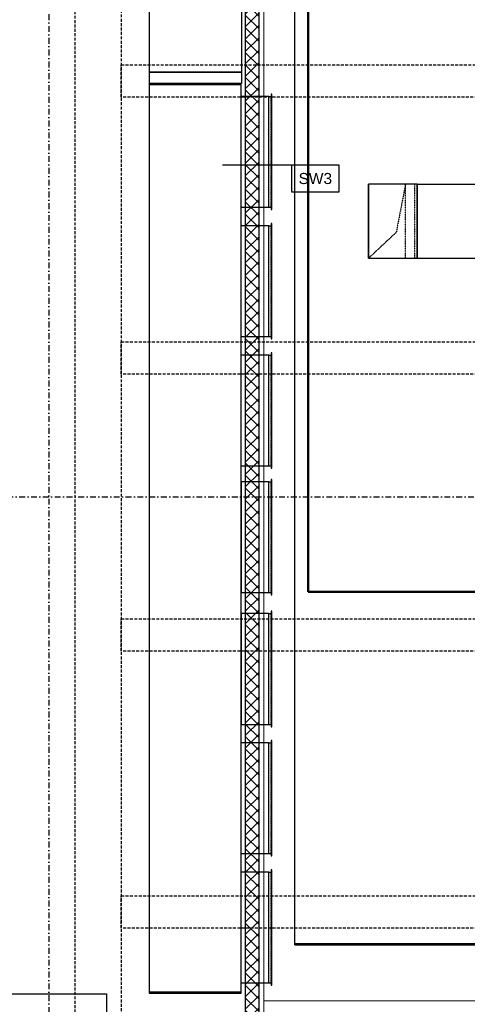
# Model space of a CAD drawing. Header units: centimetres. Extents: x -10729 to 144862, y -4437 to 43656.
# Tile 19 of 148: x 6229 to 6714, y 5051 to 6117. Entities that reach past the tile are written whole.
import ezdxf

# ---------------------------------------------------------------- set-up
doc = ezdxf.new("R2010")
doc.units = ezdxf.units.CM
doc.header["$LTSCALE"] = 0.1
for name, pattern in [('CADVENT_HIDDEN', [0.8, 0.25, -0.55]), ('Kondygnacja  -0_5$0$HIDDEN', [9.525, 6.35, -3.175]), ('Kondygnacja  -0_5$0$HIDDEN2', [4.7625, 3.175, -1.5875]), ('Osie rzutów$0$DASHDOT2', [12.7, 6.35, -3.175, 0, -3.175])]:
    doc.linetypes.add(name, pattern=pattern)
doc.layers.add('AU Sieć LON', color=1, linetype='Continuous', lineweight=50)
doc.layers.add('Kondygnacja  -0_5$0$ARCH_WIDOK', color=8, linetype='Continuous', lineweight=13)
for name, color, linetype in [('bgde-nawiewDETAILS', 1, 'Continuous'), ('bgde-nawiewEXP', 1, 'Continuous'), ('bgde-nawiewHIDDEN', 1, 'Continuous'), ('bgde-wywiewEXP', 5, 'Continuous'), ('bgde-wywiewHIDDEN', 5, 'Continuous'), ('Kondygnacja  -0_5$0$ARCH_GK', 8, 'Continuous'), ('Kondygnacja  -0_5$0$ARCH_INFO_OPISY_PRZEGRODY', 8, 'Continuous'), ('Kondygnacja  -0_5$0$ARCH_KONSTR_POWYŻEJ RZUTU', 8, 'Kondygnacja  -0_5$0$HIDDEN'), ('Kondygnacja  -0_5$0$ARCH_KONSTR_POWYŻEJ RZUTU_IST', 8, 'Kondygnacja  -0_5$0$HIDDEN2'), ('Kondygnacja  -0_5$0$ARCH_OKŁADZINA', 8, 'Continuous'), ('Osie rzutów$0$ARCH_INFO_OSIE_IST', 8, 'Osie rzutów$0$DASHDOT2'), ('Osie rzutów$0$ARCH_INFO_OSIE_OPISY_IST', 8, 'Continuous')]:
    doc.layers.add(name, color=color, linetype=linetype)
doc.styles.add('Kondygnacja  -0_5$0$Arial', font='ARIAL.TTF')

# ---------------------------------------------------------------- blocks, each defined once
blk = doc.blocks.new('Osie rzutów')
at = {"layer": 'Osie rzutów$0$ARCH_INFO_OSIE_IST', "ltscale": 10}
for p, q in [((6260, 12510), (6260, 4623.26)), ((4436.04, 5600), (15156.54, 5600))]:
    blk.add_line(p, q, dxfattribs=at)
blk = doc.blocks.new('Kondygnacja  -0_5$0$konstrukcja istniejąca -0.5')
at = {"layer": 'Kondygnacja  -0_5$0$ARCH_KONSTR_POWYŻEJ RZUTU_IST', "ltscale": 10}
blk.add_line((6288.5, 4975), (6288.5, 12225), dxfattribs=at)
for points in [[(6338.5, 6175), (6338.5, 5025)], [(7382, 6032.9), (6338.5, 6032.9), (6338.5, 6067.9), (7382, 6067.9)], [(7382, 5732.9), (6338.5, 5732.9), (6338.5, 5767.9), (7382, 5767.9)], [(7382, 5432.9), (6338.5, 5432.9), (6338.5, 5467.9), (7382, 5467.9)], [(7382, 5132.9), (6338.5, 5132.9), (6338.5, 5167.9), (7382, 5167.9)]]:
    blk.add_lwpolyline(points, dxfattribs=at)

msp = doc.modelspace()

# ---------------------------------------------------------------- hatches: boundary and pattern name
at = {"layer": 'Kondygnacja  -0_5$0$ARCH_GK', "linetype": 'Continuous', "lineweight": -3}
h = msp.add_hatch(dxfattribs=at)
h.set_pattern_fill('ANSI37', color=256, scale=3, style=0)
h.paths.add_polyline_path([(6473, 4985), (6488, 4985), (6488, 9864), (6476.333, 9864), (6473, 9854)], flags=0)
h.paths.add_polyline_path([(6473, 9874), (6476.333, 9864), (6488, 9864), (6488, 10101), (6473, 10116)], flags=0)

# ---------------------------------------------------------------- linework, layer by layer
at = {"layer": 'AU Sieć LON', "color": 1}
for p, q in [((6541.291, 6187.173), (6541.291, 5497.135)), ((6541.291, 5497.135), (7114.724, 5497.135))]:
    msp.add_line(p, q, dxfattribs=at)
at = {"layer": 'bgde-nawiewDETAILS', "linetype": 'CADVENT_HIDDEN', "extrusion": (1, -6.12323e-17, -1.7821e-30)}
for p in [(6646.598, 5938.602), (6606.598, 5858.602)]:
    msp.add_line(p, (6636.598, 5886.602), dxfattribs=at)
at = {"layer": 'bgde-nawiewEXP', "linetype": 'Continuous'}
for points in [[(6526.598, 5115.106), (6726.598, 5115.106), (6726.598, 5116.106), (6526.598, 5116.106), (6526.598, 6680.763)], [(6606.598, 5858.602), (6606.598, 5938.602)], [(6659.098, 5858.602), (6659.098, 5858.602), (6659.098, 5858.602), (6659.098, 5938.602), (6659.098, 5938.602)], [(6659.098, 5938.602), (6659.098, 5858.602)], [(6659.098, 5938.602), (10901.823, 5938.602), (10901.823, 5858.602), (10902.823, 5858.602), (10902.823, 5938.602), (10901.823, 5938.602), (10901.823, 5858.602)], [(6526.598, 5115.106), (6526.598, 5116.106), (6726.598, 5116.106), (6726.598, 5858.602)], [(6659.098, 5858.602), (10901.823, 5858.602)]]:
    msp.add_lwpolyline(points, dxfattribs=at)
msp.add_lwpolyline([(6606.598, 5858.602), (6659.098, 5858.602), (6659.098, 5938.602), (6606.598, 5938.602)], close=True, dxfattribs=at)
at = {"layer": 'bgde-nawiewHIDDEN', "linetype": 'CADVENT_HIDDEN'}
for points in [[(6606.598, 5858.602), (6646.598, 5858.602), (6646.598, 5938.602), (6606.598, 5938.602)], [(6659.098, 5938.602), (6659.098, 5938.602)], [(6659.098, 5858.602), (6659.098, 5858.602)]]:
    msp.add_lwpolyline(points, close=True, dxfattribs=at)
for points in [[(6606.598, 5858.602), (6656.598, 5858.602), (6656.598, 5938.602), (6606.598, 5938.602)], [(6646.598, 5858.602), (6646.598, 5938.602)], [(6659.098, 5858.602), (6659.098, 5858.602), (6659.098, 5938.602), (6659.098, 5938.602)]]:
    msp.add_lwpolyline(points, dxfattribs=at)
at = {"layer": 'bgde-wywiewEXP', "linetype": 'Continuous'}
for points in [[(6348.715, 6512.759), (6368.715, 6412.759), (6368.715, 6047.676)], [(6348.715, 6512.759), (6468.715, 6512.759), (6468.715, 6412.759), (6368.715, 6412.759), (6468.715, 6412.759), (6468.715, 6060.176), (6368.715, 6060.176), (6468.715, 6060.176), (6468.715, 6047.676), (6468.695, 6047.676)], [(6468.695, 5913.676), (6498.593, 5913.676), (6498.593, 6033.676), (6468.695, 6033.676)], [(6498.593, 5913.676), (6498.593, 6033.676), (6500.993, 6033.676)], [(6498.593, 5913.676), (6500.993, 5913.676)], [(6468.695, 5773.676), (6498.593, 5773.676), (6498.593, 5893.676), (6468.695, 5893.676)], [(6498.593, 5773.676), (6498.593, 5893.676), (6500.993, 5893.676)], [(6498.593, 5773.676), (6500.993, 5773.676)], [(6468.695, 5633.676), (6498.593, 5633.676), (6498.593, 5753.676), (6468.695, 5753.676)], [(6498.593, 5633.676), (6498.593, 5753.676), (6500.993, 5753.676)], [(6498.593, 5633.676), (6500.993, 5633.676)], [(6498.593, 5496.446), (6498.593, 5616.446), (6500.993, 5616.446)], [(6498.593, 5496.446), (6500.993, 5496.446)], [(6498.593, 5353.676), (6498.593, 5473.676), (6500.993, 5473.676)], [(6498.593, 5353.676), (6500.993, 5353.676)], [(6468.695, 5213.676), (6498.593, 5213.676), (6498.593, 5333.676), (6468.695, 5333.676)], [(6498.593, 5213.676), (6498.593, 5333.676), (6500.993, 5333.676)], [(6498.593, 5213.676), (6500.993, 5213.676)], [(6468.695, 5073.676), (6498.593, 5073.676), (6498.593, 5193.676), (6468.695, 5193.676)], [(6498.593, 5073.676), (6498.593, 5193.676), (6500.993, 5193.676)], [(6498.593, 5073.676), (6500.993, 5073.676)]]:
    msp.add_lwpolyline(points, dxfattribs=at)
for points in [[(6368.695, 6046.676), (6468.695, 6046.676), (6468.695, 6047.676), (6368.695, 6047.676)], [(6368.695, 5063.655), (6468.695, 5063.655), (6468.695, 6046.676), (6368.695, 6046.676)], [(6500.993, 5911.176), (6501.593, 5911.176), (6501.593, 6036.176), (6500.993, 6036.176)], [(6500.993, 5771.176), (6501.593, 5771.176), (6501.593, 5896.176), (6500.993, 5896.176)], [(6500.993, 5631.176), (6501.593, 5631.176), (6501.593, 5756.176), (6500.993, 5756.176)], [(6468.695, 5496.446), (6498.593, 5496.446), (6498.593, 5616.446), (6468.695, 5616.446)], [(6500.993, 5493.946), (6501.593, 5493.946), (6501.593, 5618.946), (6500.993, 5618.946)], [(6468.695, 5353.676), (6498.593, 5353.676), (6498.593, 5473.676), (6468.695, 5473.676)], [(6500.993, 5351.176), (6501.593, 5351.176), (6501.593, 5476.176), (6500.993, 5476.176)], [(6500.993, 5211.176), (6501.593, 5211.176), (6501.593, 5336.176), (6500.993, 5336.176)], [(6500.993, 5071.176), (6501.593, 5071.176), (6501.593, 5196.176), (6500.993, 5196.176)], [(6368.695, 5062.655), (6468.695, 5062.655), (6468.695, 5063.655), (6368.695, 5063.655)]]:
    msp.add_lwpolyline(points, close=True, dxfattribs=at)
at = {"layer": 'bgde-wywiewHIDDEN', "linetype": 'CADVENT_HIDDEN'}
for points in [[(6368.715, 6047.676), (6468.695, 6047.676)], [(6468.695, 5913.676), (6468.695, 6033.676)], [(6498.593, 5913.676), (6498.593, 6033.676), (6500.993, 6033.676), (6500.993, 5913.676), (6500.993, 6033.676)], [(6498.593, 5913.676), (6500.993, 5913.676)], [(6468.695, 5773.676), (6468.695, 5893.676)], [(6498.593, 5773.676), (6498.593, 5893.676), (6500.993, 5893.676), (6500.993, 5773.676), (6500.993, 5893.676)], [(6498.593, 5773.676), (6500.993, 5773.676)], [(6468.695, 5633.676), (6468.695, 5753.676)], [(6498.593, 5633.676), (6498.593, 5753.676), (6500.993, 5753.676), (6500.993, 5633.676), (6500.993, 5753.676)], [(6498.593, 5633.676), (6500.993, 5633.676)], [(6498.593, 5496.446), (6498.593, 5616.446), (6500.993, 5616.446), (6500.993, 5496.446), (6500.993, 5616.446)], [(6498.593, 5496.446), (6500.993, 5496.446)], [(6498.593, 5353.676), (6498.593, 5473.676), (6500.993, 5473.676), (6500.993, 5353.676), (6500.993, 5473.676)], [(6498.593, 5353.676), (6500.993, 5353.676)], [(6468.695, 5213.676), (6468.695, 5333.676)], [(6498.593, 5213.676), (6498.593, 5333.676), (6500.993, 5333.676), (6500.993, 5213.676), (6500.993, 5333.676)], [(6498.593, 5213.676), (6500.993, 5213.676)], [(6468.695, 5073.676), (6468.695, 5193.676)], [(6498.593, 5073.676), (6498.593, 5193.676), (6500.993, 5193.676), (6500.993, 5073.676), (6500.993, 5193.676)], [(6498.593, 5073.676), (6500.993, 5073.676)]]:
    msp.add_lwpolyline(points, dxfattribs=at)
for points in [[(6500.993, 5911.176), (6501.593, 5911.176), (6501.593, 6036.176), (6500.993, 6036.176)], [(6500.993, 6036.176), (6500.993, 6036.176)], [(6498.593, 5913.676), (6498.593, 5913.676)], [(6500.993, 5911.176), (6500.993, 5911.176)], [(6500.993, 5911.176), (6500.993, 5911.176)], [(6500.993, 5771.176), (6501.593, 5771.176), (6501.593, 5896.176), (6500.993, 5896.176)], [(6500.993, 5896.176), (6500.993, 5896.176)], [(6498.593, 5773.676), (6498.593, 5773.676)], [(6500.993, 5771.176), (6500.993, 5771.176)], [(6500.993, 5771.176), (6500.993, 5771.176)], [(6500.993, 5631.176), (6501.593, 5631.176), (6501.593, 5756.176), (6500.993, 5756.176)], [(6500.993, 5756.176), (6500.993, 5756.176)], [(6498.593, 5633.676), (6498.593, 5633.676)], [(6500.993, 5631.176), (6500.993, 5631.176)], [(6500.993, 5631.176), (6500.993, 5631.176)], [(6500.993, 5493.946), (6501.593, 5493.946), (6501.593, 5618.946), (6500.993, 5618.946)], [(6500.993, 5618.946), (6500.993, 5618.946)], [(6498.593, 5496.446), (6498.593, 5496.446)], [(6500.993, 5493.946), (6500.993, 5493.946)], [(6500.993, 5493.946), (6500.993, 5493.946)], [(6500.993, 5351.176), (6501.593, 5351.176), (6501.593, 5476.176), (6500.993, 5476.176)], [(6500.993, 5476.176), (6500.993, 5476.176)], [(6498.593, 5353.676), (6498.593, 5353.676)], [(6500.993, 5351.176), (6500.993, 5351.176)], [(6500.993, 5351.176), (6500.993, 5351.176)], [(6500.993, 5211.176), (6501.593, 5211.176), (6501.593, 5336.176), (6500.993, 5336.176)], [(6500.993, 5336.176), (6500.993, 5336.176)], [(6498.593, 5213.676), (6498.593, 5213.676)], [(6500.993, 5211.176), (6500.993, 5211.176)], [(6500.993, 5211.176), (6500.993, 5211.176)], [(6500.993, 5071.176), (6501.593, 5071.176), (6501.593, 5196.176), (6500.993, 5196.176)], [(6500.993, 5196.176), (6500.993, 5196.176)], [(6498.593, 5073.676), (6498.593, 5073.676)], [(6500.993, 5071.176), (6500.993, 5071.176)], [(6500.993, 5071.176), (6500.993, 5071.176)]]:
    msp.add_lwpolyline(points, close=True, dxfattribs=at)
at = {"layer": 'Kondygnacja  -0_5$0$ARCH_GK', "linetype": 'Continuous', "lineweight": -3}
for p, q in [((6488, 4985), (6488, 10101)), ((6473, 9854), (6473, 4985))]:
    msp.add_line(p, q, dxfattribs=at)
at = {"layer": 'Kondygnacja  -0_5$0$ARCH_INFO_OPISY_PRZEGRODY'}
msp.add_lwpolyline([(6522.905, 5959.178), (6448.368, 5959.178)], dxfattribs=at)
msp.add_lwpolyline([(6522.905, 5930.378), (6574.905, 5930.378), (6574.905, 5959.178), (6522.905, 5959.178), (6522.905, 5930.378)], close=True, dxfattribs=at)
at = {"layer": 'Kondygnacja  -0_5$0$ARCH_OKŁADZINA'}
msp.add_lwpolyline([(6220, 5062), (6322.461, 5062), (6322.461, 4985)], dxfattribs=at)
at = {"layer": 'Kondygnacja  -0_5$0$ARCH_WIDOK'}
msp.add_line((6493, 10096), (6493, 4985), dxfattribs=at)
msp.add_lwpolyline([(6493, 6139.2), (6735, 6139.2), (6735, 5054.2), (6493, 5054.2)], dxfattribs=at)

# ---------------------------------------------------------------- block references
at = {"layer": 'Kondygnacja  -0_5$0$ARCH_KONSTR_POWYŻEJ RZUTU'}
msp.add_blockref('Kondygnacja  -0_5$0$konstrukcja istniejąca -0.5', (0, 0), dxfattribs=at)
at = {"layer": 'Osie rzutów$0$ARCH_INFO_OSIE_OPISY_IST'}
msp.add_blockref('Osie rzutów', (0, 0), dxfattribs=at)

# ---------------------------------------------------------------- texts
at = {"layer": 'Kondygnacja  -0_5$0$ARCH_INFO_OPISY_PRZEGRODY', "insert": (6548.905, 5944.778), "char_height": 12, "width": 52, "attachment_point": 5, "style": 'Kondygnacja  -0_5$0$Arial'}
msp.add_mtext('SW3', dxfattribs=at)

doc.saveas('drawing.dxf')
